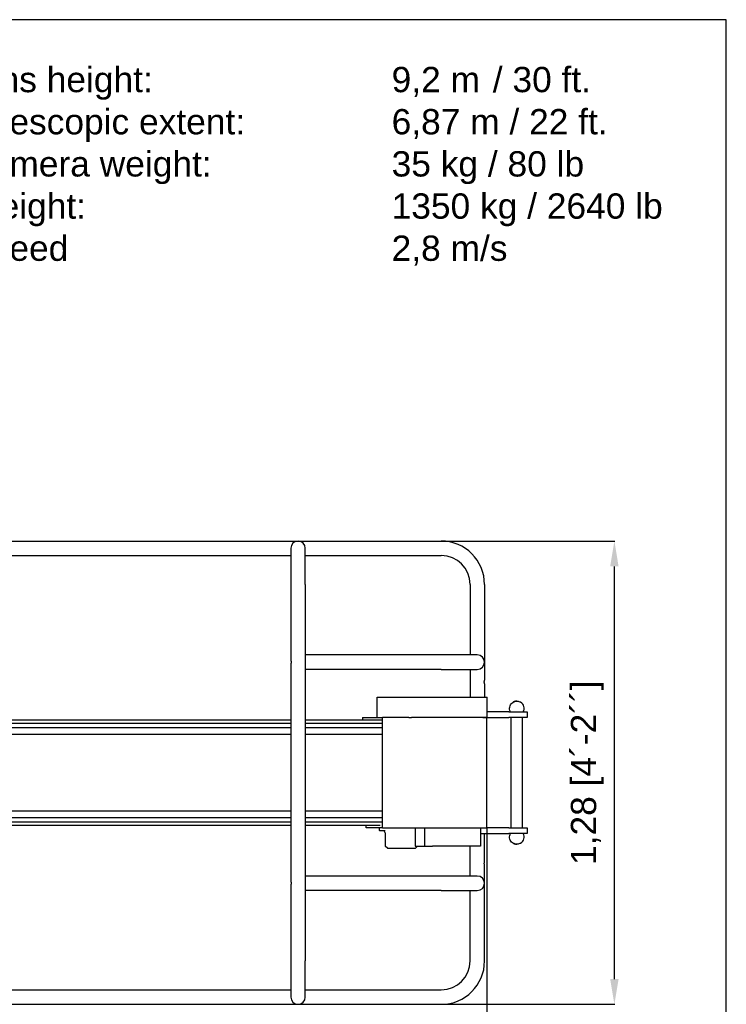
# Model space of a CAD drawing. Header units: inches. Extents: x 15 to 16771, y 14 to 21555.
# Tile 5 of 20: x 14816 to 16771, y 1489 to 4214. Entities that reach past the tile are written whole.
import ezdxf

# ---------------------------------------------------------------- set-up
doc = ezdxf.new("R2010")
doc.units = ezdxf.units.IN
doc.header["$MEASUREMENT"] = 0
doc.layers.add('AM_5', color=3, linetype='Continuous', lineweight=25)
doc.styles.add('Aktuální-ISO', font='arial.ttf')
doc.styles.add('Razítko-měřítko', font='isocpeur.ttf')
doc.styles.get("Standard").update_dxf_attribs({"font": 'arial.ttf'})
doc.dimstyles.new('AM_ISO$0', dxfattribs={"dimtxt": 3.5, "dimasz": 3.5, "dimexe": 1, "dimexo": 1, "dimgap": 1.5, "dimtad": 1, "dimdsep": 46, "dimtxsty": 'Standard', "dimcen": 0, "dimclrd": 256, "dimclre": 256, "dimclrt": 2, "dimadec": 0, "dimazin": 2, "dimtp": 0.1, "dimtm": 0.1, "dimtfac": 0.71, "dimtdec": 3, "dimtmove": 0, "dimatfit": 3, "dimfxl": 1, "dimlwd": -1, "dimlwe": -1, "dimarcsym": 1})

# ---------------------------------------------------------------- blocks, each defined once
blk = doc.blocks.new('*D29')
at = {"layer": 'AM_5', "linetype": 'ByBlock', "transparency": 16777216}
for p, q in [((11402.1, 2115.6), (11402.1, 732.4)), ((16108.1, 1976.4), (16108.1, 732.4)), ((11472.1, 733.4), (16038.1, 733.4))]:
    blk.add_line(p, q, dxfattribs=at)
at = {"layer": 'AM_5', "transparency": 16777216}
for points in [[(11472.1, 745), (11472.1, 721.7), (11402.1, 733.4)], [(16038.1, 745), (16038.1, 721.7), (16108.1, 733.4)]]:
    blk.add_solid(points, dxfattribs=at)
at = {"layer": 'Defpoints', "color": 0, "transparency": 16777216}
for p in [(11402.1, 2116.6), (16108.1, 1977.4), (16108.1, 733.4)]:
    blk.add_point(p, dxfattribs=at)
at = {"layer": 'AM_5', "color": 2, "transparency": 16777216, "insert": (13755.1, 808.2), "char_height": 70, "attachment_point": 5, "style": 'Aktuální-ISO'}
blk.add_mtext('4,97 [16´-4´´]', dxfattribs=at)
blk = doc.blocks.new('*D30')
at = {"layer": 'AM_5', "linetype": 'ByBlock', "transparency": 16777216}
for p, q in [((15983.1, 2771.4), (16462.4, 2771.4)), ((16461.4, 1559.4), (16461.4, 2701.4)), ((15983.1, 1489.4), (16462.4, 1489.4))]:
    blk.add_line(p, q, dxfattribs=at)
at = {"layer": 'AM_5', "transparency": 16777216}
for points in [[(16449.7, 2701.4), (16473, 2701.4), (16461.4, 2771.4)], [(16449.7, 1559.4), (16473, 1559.4), (16461.4, 1489.4)]]:
    blk.add_solid(points, dxfattribs=at)
at = {"layer": 'Defpoints', "color": 0, "transparency": 16777216}
for p in [(15982.1, 2771.4), (16461.4, 2771.4), (15982.1, 1489.4)]:
    blk.add_point(p, dxfattribs=at)
at = {"layer": 'AM_5', "color": 2, "transparency": 16777216, "insert": (16386.5, 2130.4), "char_height": 70, "attachment_point": 5, "rotation": 90, "style": 'Aktuální-ISO'}
blk.add_mtext('1,28 [4´-2´´]', dxfattribs=at)

msp = doc.modelspace()

# ---------------------------------------------------------------- linework, layer by layer
at = {"color": 253}
for p, q in [((13332.106, 2771.442), (15982.106, 2771.442)), ((13332.106, 2731.442), (15566.106, 2731.442)), ((15566.106, 2751.442), (15566.106, 2651.442)), ((15606.106, 2651.442), (15606.106, 2751.442)), ((15606.106, 2731.442), (15982.106, 2731.442)), ((15566.106, 2651.442), (15566.106, 2441.692)), ((15606.106, 2651.442), (15606.106, 2416.442)), ((16062.106, 2651.442), (16062.106, 2456.442)), ((16102.106, 2651.442), (16102.106, 2386.692)), ((15982.106, 2456.442), (15606.106, 2456.442)), ((16082.106, 2456.442), (15982.106, 2456.442)), ((15566.106, 2431.192), (15566.106, 1829.692)), ((15606.106, 2416.955), (15606.106, 1843.93)), ((15982.106, 2416.442), (15606.106, 2416.442)), ((15982.106, 2416.442), (16082.106, 2416.442)), ((16062.106, 2416.442), (16062.106, 2341.442)), ((16102.106, 2376.192), (16102.106, 2341.442)), ((15805.106, 2339.442), (16109.106, 2339.442)), ((15805.106, 2283.442), (15805.106, 2339.442)), ((16109.106, 2283.442), (16109.106, 2339.442)), ((16180.908, 2325.442), (16180.896, 2325.442)), ((16191.329, 2328.442), (16191.325, 2328.442)), ((16191.431, 2328.442), (16191.335, 2328.442)), ((16169.223, 2298.442), (16109.106, 2298.442)), ((16169.223, 2298.442), (16220.44, 2298.442)), ((16220.44, 2298.442), (16220.44, 2283.442)), ((15566.106, 2276.042), (13646.654, 2276.042)), ((15566.106, 2266.528), (13767.218, 2266.528)), ((15819.773, 2276.042), (15606.106, 2276.042)), ((15819.773, 2266.528), (15606.106, 2266.528)), ((15764.106, 2283.442), (15764.106, 2276.042)), ((15764.106, 2283.442), (15774.106, 2283.442)), ((15774.106, 2283.442), (15819.57, 2283.442)), ((15892.895, 2283.442), (15819.57, 2283.442)), ((15819.773, 1977.442), (15819.773, 2283.442)), ((15892.895, 2283.442), (15900.369, 2283.442)), ((16107.106, 2283.442), (15900.369, 2283.442)), ((16097.106, 2283.442), (16107.106, 2283.442)), ((16107.106, 2283.442), (16107.106, 1977.442)), ((16109.106, 2283.442), (16169.223, 2283.442)), ((16220.44, 2283.442), (16169.223, 2283.442)), ((16175.44, 1977.442), (16175.44, 2283.442)), ((16207.44, 1977.442), (16207.44, 2283.442)), ((15566.106, 2254.357), (13748.218, 2254.357)), ((15566.106, 2236.442), (13748.218, 2236.442)), ((15819.773, 2254.357), (15606.106, 2254.357)), ((15819.773, 2236.442), (15606.106, 2236.442)), ((13748.218, 2024.442), (15566.106, 2024.442)), ((15606.106, 2024.442), (15819.773, 2024.442)), ((13646.654, 1994.357), (15566.106, 1994.357)), ((13767.218, 2006.528), (15566.106, 2006.528)), ((15606.106, 2006.528), (15819.773, 2006.528)), ((15606.106, 1994.357), (15819.773, 1994.357)), ((13646.654, 1984.842), (15566.106, 1984.842)), ((15606.106, 1984.842), (15813.47, 1984.842)), ((15606.106, 1984.842), (15606.106, 1609.442)), ((15774.106, 1977.442), (15774.106, 1984.842)), ((15819.773, 1977.442), (15774.106, 1977.442)), ((15810.106, 1977.442), (15810.106, 1971.442)), ((15812.106, 1969.442), (15810.106, 1971.442)), ((15827.106, 1969.442), (15812.106, 1969.442)), ((15819.773, 1977.442), (16107.106, 1977.442)), ((15827.106, 1964.442), (15827.106, 1927.442)), ((15909.888, 1977.442), (15909.888, 1927.442)), ((15936.214, 1977.442), (15936.214, 1927.442)), ((15936.214, 1977.442), (15936.214, 1927.442)), ((16091.004, 1977.442), (16091.004, 1927.442)), ((16091.004, 1962.442), (16169.223, 1962.442)), ((16102.106, 1959.442), (16102.106, 1962.442)), ((16169.223, 1977.442), (16108.106, 1977.442)), ((16169.223, 1977.442), (16220.44, 1977.442)), ((16220.44, 1962.442), (16169.223, 1962.442)), ((16220.44, 1977.442), (16220.44, 1962.442)), ((16102.106, 1884.692), (16102.106, 1959.442)), ((16180.896, 1935.442), (16180.908, 1935.442)), ((15834.106, 1920.442), (15827.106, 1927.442)), ((15910.106, 1920.442), (15834.106, 1920.442)), ((15910.48, 1927.442), (15909.888, 1927.442)), ((15910.106, 1920.442), (15915.106, 1925.442)), ((15910.48, 1927.442), (15936.214, 1927.442)), ((15936.214, 1927.442), (15958.391, 1927.442)), ((16091.004, 1927.442), (15958.391, 1927.442)), ((16062.106, 1844.442), (16062.106, 1925.442)), ((16191.329, 1932.442), (16191.325, 1932.442)), ((16191.431, 1932.442), (16191.335, 1932.442)), ((16102.106, 1609.442), (16102.106, 1874.192)), ((15982.106, 1844.442), (15606.106, 1844.442)), ((16082.106, 1844.442), (15982.106, 1844.442)), ((15566.106, 1819.192), (15566.106, 1609.442)), ((15982.106, 1804.442), (15606.106, 1804.442)), ((15982.106, 1804.442), (16082.106, 1804.442)), ((16062.106, 1609.442), (16062.106, 1804.442)), ((15566.106, 1609.442), (15566.106, 1509.442)), ((15606.106, 1509.442), (15606.106, 1609.442)), ((13332.106, 1529.442), (15566.106, 1529.442)), ((15606.106, 1529.442), (15982.106, 1529.442)), ((13332.106, 1489.442), (15982.106, 1489.442))]:
    msp.add_line(p, q, dxfattribs=at)
msp.add_lwpolyline([(16771.081, 14.375), (16771.081, 4214.375), (10831.081, 4214.375), (10831.081, 14.375)], close=True)
for centre, radius, start, end in [((15586.106, 2751.442), 20, 0, 180), ((15982.106, 2651.442), 120, 0, 90), ((15982.106, 2651.442), 80, 0, 90), ((16082.106, 2436.442), 20, 270, 90), ((16191.443, 2308.442), 20, 330, 58.211669), ((15822.106, 1964.442), 5, 0, 90), ((16191.443, 1952.442), 20, 301.788331, 30), ((16082.106, 1824.442), 20, 270, 90), ((15982.106, 1609.442), 120, 270, 0), ((15982.106, 1609.442), 80, 270, 0), ((15586.106, 1509.442), 20, 180, 0)]:
    msp.add_arc(centre, radius, start, end, dxfattribs=at)
for points, knots in [([(15566.106, 2441.692), (15566.106, 2441.692), (15566.142, 2441.559), (15566.273, 2441.023), (15566.366, 2440.619), (15566.541, 2439.69), (15566.636, 2439.102), (15566.77, 2437.81), (15566.808, 2437.105), (15566.808, 2436.442)], [2.385216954, 2.385216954, 2.385216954, 2.385216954, 2.583968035, 2.583968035, 2.782719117, 2.782719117, 2.981504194, 2.981504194, 3.180289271, 3.180289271, 3.180289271, 3.180289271]), ([(15566.808, 2436.442), (15566.808, 2435.78), (15566.77, 2435.075), (15566.636, 2433.783), (15566.541, 2433.195), (15566.366, 2432.266), (15566.273, 2431.862), (15566.142, 2431.325), (15566.106, 2431.192), (15566.106, 2431.192)], [0, 0, 0, 0, 0.198785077, 0.198785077, 0.397570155, 0.397570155, 0.596321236, 0.596321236, 0.795072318, 0.795072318, 0.795072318, 0.795072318]), ([(16102.106, 2376.192), (16102.106, 2376.192), (16102.07, 2376.325), (16101.939, 2376.862), (16101.846, 2377.266), (16101.671, 2378.195), (16101.577, 2378.783), (16101.443, 2380.075), (16101.405, 2380.78), (16101.405, 2382.105), (16101.443, 2382.81), (16101.577, 2384.102), (16101.671, 2384.69), (16101.846, 2385.619), (16101.939, 2386.023), (16102.07, 2386.559), (16102.106, 2386.692), (16102.106, 2386.692)], [0.79507232, 0.79507232, 0.79507232, 0.79507232, 0.9938234, 0.9938234, 1.19257448, 1.19257448, 1.39135956, 1.39135956, 1.59014464, 1.59014464, 1.78892971, 1.78892971, 1.98771479, 1.98771479, 2.18646587, 2.18646587, 2.38521695, 2.38521695, 2.38521695, 2.38521695]), ([(16174.005, 2298.442), (16173.229, 2299.786), (16172.61, 2301.221), (16171.553, 2304.752), (16171.271, 2306.894), (16171.396, 2311.159), (16171.802, 2313.281), (16173.262, 2317.29), (16174.315, 2319.176), (16176.962, 2322.523), (16178.555, 2323.982), (16182.121, 2326.326), (16184.092, 2327.21), (16187.837, 2328.213), (16189.581, 2328.442), (16191.325, 2328.442)], [4.18879019, 4.18879019, 4.18879019, 4.18879019, 4.42159263, 4.42159263, 4.74159264, 4.74159264, 5.06159265, 5.06159265, 5.38159267, 5.38159267, 5.70159267, 5.70159267, 6.02159266, 6.02159266, 6.28318531, 6.28318531, 6.28318531, 6.28318531]), ([(16180.896, 2325.442), (16181.744, 2325.968), (16182.647, 2326.439), (16184.815, 2327.363), (16186.111, 2327.769), (16188.757, 2328.309), (16190.106, 2328.442), (16191.431, 2328.442)], [8.58982937, 8.58982937, 8.58982937, 8.58982937, 8.89566632, 8.89566632, 9.29305681, 9.29305681, 9.69044731, 9.69044731, 9.69044731, 9.69044731]), ([(16191.335, 2328.442), (16190.056, 2328.442), (16188.706, 2328.308), (16186.248, 2327.825), (16185.138, 2327.481), (16183.387, 2326.819), (16182.621, 2326.454), (16181.594, 2325.921), (16181.332, 2325.763), (16181.332, 2325.763), (16181.592, 2325.921), (16182.618, 2326.454), (16183.382, 2326.819), (16185.132, 2327.481), (16186.242, 2327.825), (16188.699, 2328.308), (16190.049, 2328.442), (16191.329, 2328.442)], [1.53756221, 1.53756221, 1.53756221, 1.53756221, 1.92142811, 1.92142811, 2.30529402, 2.30529402, 2.69020922, 2.69020922, 3.07512442, 3.07512442, 3.46003962, 3.46003962, 3.84495482, 3.84495482, 4.22882072, 4.22882072, 4.61268663, 4.61268663, 4.61268663, 4.61268663]), ([(16191.431, 2328.442), (16192.756, 2328.442), (16194.106, 2328.309), (16196.752, 2327.769), (16198.048, 2327.363), (16200.216, 2326.439), (16201.119, 2325.968), (16201.968, 2325.442)], [9.69044731, 9.69044731, 9.69044731, 9.69044731, 10.0878378, 10.0878378, 10.4852283, 10.4852283, 10.79106524, 10.79106524, 10.79106524, 10.79106524]), ([(16191.325, 1932.442), (16189.192, 1932.442), (16187.059, 1932.787), (16183.009, 1934.129), (16181.092, 1935.126), (16177.67, 1937.675), (16176.165, 1939.224), (16173.718, 1942.72), (16172.776, 1944.664), (16171.553, 1948.752), (16171.271, 1950.894), (16171.396, 1955.159), (16171.802, 1957.281), (16172.93, 1960.378), (16173.423, 1961.436), (16174.005, 1962.442)], [6.28318531, 6.28318531, 6.28318531, 6.28318531, 6.60318529, 6.60318529, 6.92318528, 6.92318528, 7.24318528, 7.24318528, 7.56318528, 7.56318528, 7.88318529, 7.88318529, 8.20318531, 8.20318531, 8.37758042, 8.37758042, 8.37758042, 8.37758042]), ([(16191.431, 1932.442), (16190.106, 1932.442), (16188.757, 1932.576), (16186.111, 1933.116), (16184.815, 1933.522), (16182.647, 1934.446), (16181.744, 1934.917), (16180.896, 1935.442)], [9.69044731, 9.69044731, 9.69044731, 9.69044731, 10.0878378, 10.0878378, 10.4852283, 10.4852283, 10.79106524, 10.79106524, 10.79106524, 10.79106524]), ([(16191.329, 1932.442), (16190.049, 1932.442), (16188.699, 1932.576), (16186.242, 1933.06), (16185.132, 1933.404), (16183.382, 1934.065), (16182.618, 1934.43), (16181.592, 1934.964), (16181.332, 1935.122), (16181.332, 1935.122), (16181.332, 1935.122), (16181.594, 1934.964), (16182.621, 1934.43), (16183.387, 1934.065), (16185.138, 1933.404), (16186.248, 1933.06), (16188.706, 1932.576), (16190.056, 1932.442), (16191.335, 1932.442)], [4.61268663, 4.61268663, 4.61268663, 4.61268663, 4.99655253, 4.99655253, 5.38041843, 5.38041843, 5.76533363, 5.76533363, 6.15024883, 6.15024883, 6.15024883, 6.53516403, 6.53516403, 6.92007924, 6.92007924, 7.30394514, 7.30394514, 7.68781104, 7.68781104, 7.68781104, 7.68781104]), ([(16201.968, 1935.442), (16201.119, 1934.917), (16200.216, 1934.446), (16198.048, 1933.522), (16196.752, 1933.116), (16194.106, 1932.576), (16192.756, 1932.442), (16191.431, 1932.442)], [8.58982937, 8.58982937, 8.58982937, 8.58982937, 8.89566632, 8.89566632, 9.29305681, 9.29305681, 9.69044731, 9.69044731, 9.69044731, 9.69044731]), ([(16102.106, 1874.192), (16102.106, 1874.192), (16102.07, 1874.325), (16101.939, 1874.862), (16101.846, 1875.266), (16101.671, 1876.195), (16101.577, 1876.783), (16101.443, 1878.075), (16101.405, 1878.78), (16101.405, 1879.442), (16101.405, 1880.105), (16101.443, 1880.81), (16101.577, 1882.102), (16101.671, 1882.69), (16101.846, 1883.619), (16101.939, 1884.023), (16102.07, 1884.559), (16102.106, 1884.692), (16102.106, 1884.692)], [2.38521695, 2.38521695, 2.38521695, 2.38521695, 2.58396804, 2.58396804, 2.78271912, 2.78271912, 2.98150419, 2.98150419, 3.18028927, 3.18028927, 3.18028927, 3.37907435, 3.37907435, 3.57785943, 3.57785943, 3.77661051, 3.77661051, 3.97536159, 3.97536159, 3.97536159, 3.97536159]), ([(15566.106, 1829.692), (15566.106, 1829.692), (15566.142, 1829.559), (15566.273, 1829.023), (15566.366, 1828.619), (15566.541, 1827.69), (15566.636, 1827.102), (15566.77, 1825.81), (15566.808, 1825.105), (15566.808, 1824.442)], [2.385216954, 2.385216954, 2.385216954, 2.385216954, 2.583968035, 2.583968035, 2.782719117, 2.782719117, 2.981504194, 2.981504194, 3.180289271, 3.180289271, 3.180289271, 3.180289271]), ([(15566.808, 1824.442), (15566.808, 1823.78), (15566.77, 1823.075), (15566.636, 1821.783), (15566.541, 1821.195), (15566.366, 1820.266), (15566.273, 1819.862), (15566.142, 1819.325), (15566.106, 1819.192), (15566.106, 1819.192)], [0, 0, 0, 0, 0.198785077, 0.198785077, 0.397570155, 0.397570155, 0.596321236, 0.596321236, 0.795072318, 0.795072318, 0.795072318, 0.795072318])]:
    msp.add_open_spline(points, degree=3, knots=knots, dxfattribs=at)

# ---------------------------------------------------------------- texts
at = {"layer": 'AM_5', "color": 2, "insert": (14444.929, 4083.75), "char_height": 70, "attachment_point": 1, "style": 'Razítko-měřítko'}
msp.add_mtext('{\\fArial|b0|i0|c238|p34;Max. lens height:^I^I^I9,2 m^I/ 30 ft.\\PMax. telescopic extent:^I^I6,87 m / 22 ft.\\PMax. camera weight:^I^I35 kg / 80 lb\\PTotal weight:^I^I^I^I1350 kg / 2640 lb\\PMax. speed^I^I^I^I2,8 m/s}', dxfattribs=at)

# ---------------------------------------------------------------- dimensions: what is measured, and where the dimension line sits
at = {"layer": 'AM_5'}
dim = msp.add_linear_dim(base=(16461.381, 2771.442), p1=(15982.106, 1489.442), p2=(15982.106, 2771.442), angle=90, text='1,28 [4´-2´´]', dimstyle='AM_ISO$0', override={"dimtxt": 70, "dimasz": 70, "dimgap": 30, "dimtxsty": 'Aktuální-ISO'}, dxfattribs=at)
dim.commit()
dim.dimension.update_dxf_attribs({"geometry": '*D30', "text_midpoint": (16386.521, 2130.442)})
dim = msp.add_linear_dim(base=(16108.106, 733.364), p1=(11402.133, 2116.568), p2=(16108.106, 1977.442), text='4,97 [16´-4´´]', dimstyle='AM_ISO$0', override={"dimtxt": 70, "dimasz": 70, "dimgap": 30, "dimtxsty": 'Aktuální-ISO'}, dxfattribs=at)
dim.commit()
dim.dimension.update_dxf_attribs({"geometry": '*D29', "text_midpoint": (13755.12, 808.224)})

doc.saveas('drawing.dxf')
